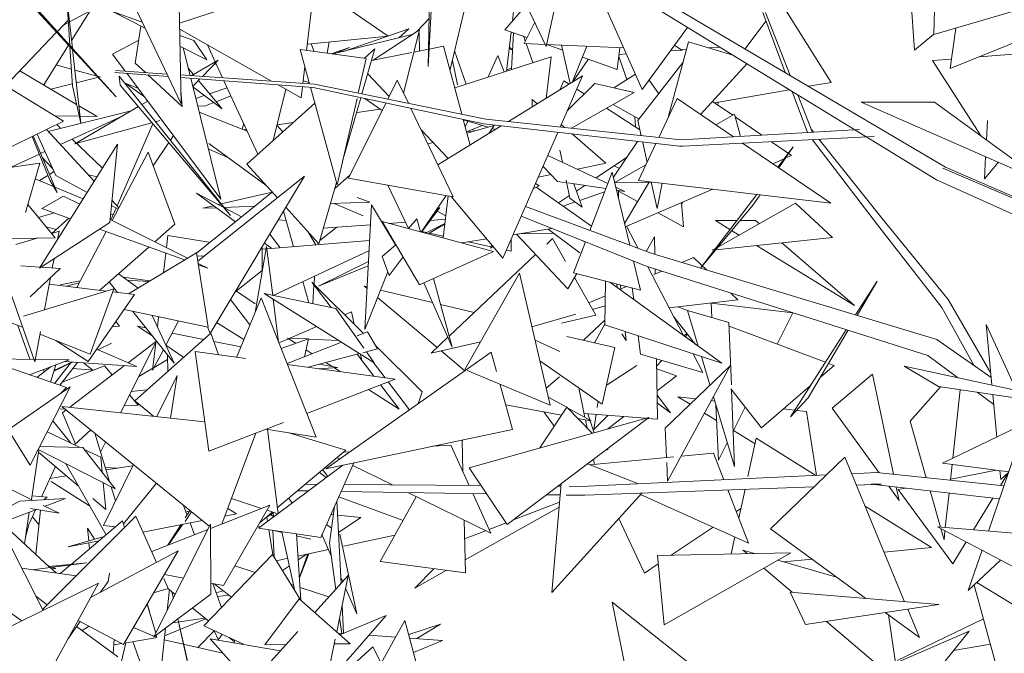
# Model space of a CAD drawing. Header units: metres. Extents: x -14.5 to 19.7, y -19.1 to 4.
# Tile 154 of 218: x 17.108 to 17.358, y 3.178 to 3.34. Entities that reach past the tile are written whole.
import ezdxf

# ---------------------------------------------------------------- set-up
doc = ezdxf.new("R2010")
doc.units = ezdxf.units.M
doc.layers.add('G-IMPT', color=7, linetype='Continuous', lineweight=5)
doc.layers.add('L-PLNT', color=7, linetype='Continuous', lineweight=5, true_color=0x005900)

# ---------------------------------------------------------------- blocks, each defined once
blk = doc.blocks.new('ÁRVORES ORNAMENTAIS - Pequeno e Médio Porte - Ipê-roxo-2976198-A')
at = {"layer": 'G-IMPT', "color": 253, "true_color": 0xaaaaaa}
for p, q in [((6.73911, 3.37344), (6.73682, 3.32786)), ((6.8655, 3.33596), (6.8665, 3.36432)), ((6.65327, 3.36166), (6.67387, 3.31837)), ((6.77175, 3.35543), (6.76685, 3.33292)), ((6.75746, 3.35278), (6.76685, 3.33292)), ((6.79127, 3.32199), (6.77799, 3.35199)), ((6.6735, 3.33888), (6.70797, 3.35021)), ((6.70688, 3.34917), (6.72658, 3.33558)), ((6.73719, 3.3508), (6.73682, 3.32786)), ((6.74241, 3.32705), (6.74708, 3.34685)), ((6.63539, 3.34451), (6.65733, 3.32015)), ((6.64622, 3.33248), (6.64476, 3.34552)), ((6.64555, 3.33322), (6.64476, 3.34552)), ((6.86852, 3.30221), (6.79595, 3.34503)), ((6.82651, 3.34429), (6.83937, 3.32381)), ((6.85964, 3.34629), (6.86065, 3.33198)), ((6.8655, 3.33596), (6.89731, 3.34526)), ((6.65733, 3.32015), (6.63527, 3.34407)), ((6.64547, 3.33921), (6.6507, 3.34203)), ((6.6507, 3.34203), (6.646, 3.33449)), ((6.65642, 3.34184), (6.66473, 3.33759)), ((6.65642, 3.34184), (6.66398, 3.33916)), ((6.67342, 3.34354), (6.67387, 3.31837)), ((6.70584, 3.33192), (6.70725, 3.344)), ((6.75635, 3.33718), (6.76183, 3.34354)), ((6.75825, 3.33938), (6.75864, 3.34276)), ((6.86624, 3.29896), (6.79507, 3.34256)), ((6.82765, 3.32633), (6.82196, 3.34163)), ((6.829, 3.32553), (6.82272, 3.34161)), ((6.64514, 3.33963), (6.64238, 3.33675)), ((6.73702, 3.34009), (6.73401, 3.3368)), ((6.76392, 3.33912), (6.76121, 3.3337)), ((6.8228, 3.33938), (6.81747, 3.33234)), ((6.86967, 3.32732), (6.89966, 3.33942)), ((6.64395, 3.33839), (6.64518, 3.33905)), ((6.6622, 3.32868), (6.66363, 3.33815)), ((6.69694, 3.32409), (6.67353, 3.33735)), ((6.71526, 3.33169), (6.73188, 3.33746)), ((6.73456, 3.33716), (6.72277, 3.32949)), ((6.72932, 3.33512), (6.73188, 3.33746)), ((6.73456, 3.33716), (6.73053, 3.32102)), ((6.75635, 3.33718), (6.76195, 3.33519)), ((6.75675, 3.32668), (6.75792, 3.33662)), ((6.80284, 3.3378), (6.79127, 3.32199)), ((6.87117, 3.33762), (6.86967, 3.32732)), ((6.6422, 3.33656), (6.62915, 3.32294)), ((6.66309, 3.33455), (6.65645, 3.33099)), ((6.67356, 3.33577), (6.67713, 3.3345)), ((6.68042, 3.32957), (6.67713, 3.3345)), ((6.72658, 3.33558), (6.70603, 3.33353)), ((6.71158, 3.33409), (6.71108, 3.33123)), ((6.7327, 3.33595), (6.71256, 3.33103)), ((6.73459, 3.33179), (6.73453, 3.3364)), ((6.75798, 3.32708), (6.75854, 3.3364)), ((6.76152, 3.33433), (6.76112, 3.33548)), ((6.80308, 3.33414), (6.79789, 3.31489)), ((6.8144, 3.33072), (6.80308, 3.33414)), ((6.86551, 3.33606), (6.86065, 3.33198)), ((6.61372, 3.33231), (6.64394, 3.31394)), ((6.64523, 3.33327), (6.63891, 3.32314)), ((6.64622, 3.32291), (6.64557, 3.33289)), ((6.64836, 3.31342), (6.64626, 3.33215)), ((6.67361, 3.33305), (6.68042, 3.32957)), ((6.67444, 3.33263), (6.6762, 3.32552)), ((6.68059, 3.33335), (6.68257, 3.32905)), ((6.72105, 3.32991), (6.70417, 3.33214)), ((6.70656, 3.32343), (6.70417, 3.33214)), ((6.70698, 3.33363), (6.70781, 3.33166)), ((6.71206, 3.3311), (6.71674, 3.33264)), ((6.71309, 3.33116), (6.71674, 3.33264)), ((6.71994, 3.32091), (6.72322, 3.33231)), ((6.72322, 3.33231), (6.72062, 3.32997)), ((6.73689, 3.33225), (6.73315, 3.33151)), ((6.74071, 3.33299), (6.73705, 3.33227)), ((6.74071, 3.33299), (6.74536, 3.3157)), ((6.74353, 3.33181), (6.74643, 3.32336)), ((6.75743, 3.33246), (6.75828, 3.33198)), ((6.75747, 3.33278), (6.75828, 3.33202)), ((6.76121, 3.3337), (6.76659, 3.33346)), ((6.76346, 3.32884), (6.76176, 3.33368)), ((6.76695, 3.33341), (6.77105, 3.33196)), ((6.76696, 3.33344), (6.78659, 3.33256)), ((6.77292, 3.32348), (6.77076, 3.33327)), ((6.77344, 3.3238), (6.7772, 3.33298)), ((6.7849, 3.32705), (6.78557, 3.33261)), ((6.79973, 3.33197), (6.79851, 3.33188)), ((6.79861, 3.33202), (6.80142, 3.33189)), ((6.79955, 3.3333), (6.80142, 3.33189)), ((6.80255, 3.33217), (6.80118, 3.33208)), ((6.81103, 3.33278), (6.80823, 3.33258)), ((6.87707, 3.33031), (6.90366, 3.33244)), ((6.65969, 3.32665), (6.65645, 3.33099)), ((6.68331, 3.32948), (6.67649, 3.3255)), ((6.68331, 3.32948), (6.6793, 3.3253)), ((6.72105, 3.32991), (6.71901, 3.32107)), ((6.7326, 3.33141), (6.72239, 3.32941)), ((6.74296, 3.32938), (6.74425, 3.32315)), ((6.76809, 3.33033), (6.74355, 3.32243)), ((6.75208, 3.32518), (6.75457, 3.33061)), ((6.75613, 3.32648), (6.75457, 3.33061)), ((6.76809, 3.33033), (6.76682, 3.31973)), ((6.77358, 3.32388), (6.77757, 3.32965)), ((6.77605, 3.33018), (6.7849, 3.32705)), ((6.78531, 3.33043), (6.78737, 3.32451)), ((6.78725, 3.33107), (6.78537, 3.33094)), ((6.86518, 3.32936), (6.86986, 3.32973)), ((6.86518, 3.32936), (6.8776, 3.31011)), ((6.6328, 3.32675), (6.64729, 3.31818)), ((6.64209, 3.32823), (6.64594, 3.32717)), ((6.64685, 3.32693), (6.65251, 3.32537)), ((6.67028, 3.32592), (6.65719, 3.32682)), ((6.6622, 3.32868), (6.66479, 3.3263)), ((6.67572, 3.32746), (6.67706, 3.32583)), ((6.6828, 3.32854), (6.68198, 3.32809)), ((6.68268, 3.32882), (6.68446, 3.32495)), ((6.70486, 3.32355), (6.70536, 3.32781)), ((6.758, 3.32739), (6.75679, 3.32696)), ((6.80169, 3.32897), (6.7902, 3.31408)), ((6.818, 3.32858), (6.80612, 3.31563)), ((6.65325, 3.32517), (6.64721, 3.32369)), ((6.65266, 3.32533), (6.65325, 3.32517)), ((6.67058, 3.3253), (6.65704, 3.32633)), ((6.65812, 3.32538), (6.68647, 3.28994)), ((6.65812, 3.32538), (6.65839, 3.32307)), ((6.684, 3.29406), (6.66007, 3.32614)), ((6.66545, 3.32569), (6.67419, 3.31766)), ((6.70784, 3.32334), (6.67374, 3.32568)), ((6.70748, 3.32249), (6.67375, 3.32506)), ((6.67636, 3.32486), (6.684, 3.29406)), ((6.6787, 3.32468), (6.67688, 3.32279)), ((6.67833, 3.32429), (6.68431, 3.31704)), ((6.6848, 3.32422), (6.69342, 3.30549)), ((6.70647, 3.32374), (6.70493, 3.32418)), ((6.7214, 3.32599), (6.72687, 3.32024)), ((6.72652, 3.31954), (6.72893, 3.32435)), ((6.73175, 3.31847), (6.72893, 3.32435)), ((6.75724, 3.31383), (6.7761, 3.32543)), ((6.77134, 3.32423), (6.77031, 3.32187)), ((6.77041, 3.31243), (6.7761, 3.32543)), ((6.77271, 3.32335), (6.77134, 3.32423)), ((6.78954, 3.32591), (6.78408, 3.32238)), ((6.79304, 3.3244), (6.79548, 3.32092)), ((6.64619, 3.32343), (6.64069, 3.32208)), ((6.64836, 3.31342), (6.64622, 3.32291)), ((6.68647, 3.28994), (6.65839, 3.32307)), ((6.66456, 3.32011), (6.65986, 3.32354)), ((6.66291, 3.32233), (6.65986, 3.32354)), ((6.67381, 3.32177), (6.67419, 3.31766)), ((6.67692, 3.32263), (6.68431, 3.31704)), ((6.68113, 3.32089), (6.68564, 3.32238)), ((6.70052, 3.32207), (6.69734, 3.30901)), ((6.70443, 3.31985), (6.69857, 3.32317)), ((6.70443, 3.31985), (6.70476, 3.3227)), ((6.71361, 3.29771), (6.7068, 3.32254)), ((6.75096, 3.31323), (6.70748, 3.32249)), ((6.75149, 3.31445), (6.70784, 3.32334)), ((6.77924, 3.32348), (6.77221, 3.31654)), ((6.77649, 3.32091), (6.77464, 3.3221)), ((6.78927, 3.32119), (6.77924, 3.32348)), ((6.82874, 3.32194), (6.80976, 3.31858)), ((6.83937, 3.32381), (6.83363, 3.3228)), ((6.67763, 3.31973), (6.6798, 3.32045)), ((6.68279, 3.31888), (6.68655, 3.32041)), ((6.7187, 3.31972), (6.71361, 3.29771)), ((6.71501, 3.30376), (6.71965, 3.3199)), ((6.72065, 3.31969), (6.72506, 3.3166)), ((6.76331, 3.31945), (6.76458, 3.31835)), ((6.76331, 3.31945), (6.76331, 3.31757)), ((6.78927, 3.32119), (6.77325, 3.31213)), ((6.79548, 3.30976), (6.80015, 3.3197)), ((6.80015, 3.3197), (6.81451, 3.30992)), ((6.83334, 3.31101), (6.82944, 3.32151)), ((6.83464, 3.31108), (6.83093, 3.3206)), ((6.6612, 3.31656), (6.64008, 3.31133)), ((6.66301, 3.31762), (6.64684, 3.30817)), ((6.64787, 3.31784), (6.65251, 3.31509)), ((6.66539, 3.31901), (6.66391, 3.31814)), ((6.67813, 3.31772), (6.68013, 3.3178)), ((6.68013, 3.3178), (6.68219, 3.31864)), ((6.7079, 3.31852), (6.69063, 3.30298)), ((6.71647, 3.2994), (6.72603, 3.31854)), ((6.7187, 3.31609), (6.72452, 3.31697)), ((6.74317, 3.29467), (6.73236, 3.31719)), ((6.79071, 3.31174), (6.78223, 3.31721)), ((6.78389, 3.31815), (6.79048, 3.31444)), ((6.80919, 3.31897), (6.81433, 3.31545)), ((6.81067, 3.31874), (6.81045, 3.31811)), ((6.86567, 3.31877), (6.847, 3.31872)), ((6.847, 3.31872), (6.89417, 3.29806)), ((6.86567, 3.31877), (6.89417, 3.29806)), ((6.64169, 3.31531), (6.64796, 3.31518)), ((6.64316, 3.30798), (6.65907, 3.31532)), ((6.64816, 3.31518), (6.65251, 3.31509)), ((6.66741, 3.31377), (6.66849, 3.31406)), ((6.69072, 3.31137), (6.67852, 3.31618)), ((6.74572, 3.31435), (6.74748, 3.30783)), ((6.7521, 3.31238), (6.74574, 3.31427)), ((6.80124, 3.30915), (6.75149, 3.31445)), ((6.78957, 3.31248), (6.78945, 3.31501)), ((6.7902, 3.31408), (6.79104, 3.31023)), ((6.81476, 3.3157), (6.81001, 3.31298)), ((6.81631, 3.31002), (6.81476, 3.3157)), ((6.81494, 3.31503), (6.82178, 3.31034)), ((6.8792, 3.31409), (6.87894, 3.30913)), ((6.64394, 3.31394), (6.62237, 3.30339)), ((6.65178, 3.29863), (6.63962, 3.31183)), ((6.64222, 3.31311), (6.64312, 3.31225)), ((6.64684, 3.30817), (6.66648, 3.31352)), ((6.66672, 3.31323), (6.65758, 3.29233)), ((6.68943, 3.31187), (6.68983, 3.31329)), ((6.68986, 3.31171), (6.69052, 3.31181)), ((6.69982, 3.31125), (6.69828, 3.3129)), ((6.69831, 3.31299), (6.70246, 3.31362)), ((6.735, 3.31169), (6.74192, 3.30441)), ((6.73927, 3.30279), (6.75542, 3.31272)), ((6.74624, 3.31244), (6.74692, 3.31392)), ((6.75057, 3.31283), (6.74658, 3.31118)), ((6.74666, 3.31088), (6.75362, 3.3128)), ((6.74798, 3.31176), (6.74863, 3.31142)), ((6.80076, 3.30753), (6.75096, 3.31323)), ((6.75222, 3.31075), (6.75362, 3.3128)), ((6.75397, 3.31182), (6.75313, 3.31207)), ((6.77068, 3.31304), (6.77152, 3.31231)), ((6.80124, 3.30915), (6.84664, 3.31177)), ((6.8349, 3.3111), (6.83428, 3.31188)), ((6.83428, 3.31188), (6.83463, 3.31108)), ((6.63597, 3.31005), (6.64046, 3.29888)), ((6.63621, 3.31016), (6.64237, 3.29573)), ((6.63721, 3.31065), (6.64198, 3.30008)), ((6.64613, 3.30935), (6.65385, 3.30193)), ((6.67192, 3.31026), (6.67115, 3.30909)), ((6.74794, 3.31123), (6.74707, 3.31138)), ((6.75582, 3.27905), (6.76982, 3.31107)), ((6.77343, 3.31066), (6.78201, 3.3032)), ((6.80165, 3.30755), (6.85031, 3.30999)), ((6.85117, 3.28749), (6.83464, 3.30921)), ((6.85235, 3.28911), (6.83633, 3.30929)), ((6.65773, 3.3081), (6.63788, 3.27651)), ((6.65574, 3.28812), (6.65773, 3.3081)), ((6.67075, 3.30849), (6.6668, 3.30251)), ((6.69545, 3.29765), (6.68091, 3.30823)), ((6.68583, 3.30465), (6.68091, 3.30677)), ((6.7367, 3.30814), (6.73803, 3.30851)), ((6.77034, 3.30651), (6.77097, 3.30348)), ((6.78396, 3.29963), (6.79009, 3.30875)), ((6.79034, 3.29881), (6.79476, 3.30822)), ((6.79143, 3.30846), (6.79252, 3.30344)), ((6.80076, 3.30753), (6.80165, 3.30755)), ((6.81686, 3.30831), (6.83932, 3.29302)), ((6.8242, 3.30868), (6.82932, 3.30517)), ((6.82579, 3.30224), (6.82972, 3.30737)), ((6.82605, 3.30206), (6.82972, 3.30737)), ((6.63063, 3.3022), (6.6378, 3.30551)), ((6.63813, 3.30566), (6.63923, 3.30617)), ((6.64122, 3.30176), (6.63854, 3.30471)), ((6.6655, 3.30602), (6.65632, 3.28864)), ((6.6655, 3.30602), (6.67231, 3.28767)), ((6.78253, 3.29808), (6.76726, 3.30521)), ((6.78733, 3.30465), (6.77955, 3.29947)), ((6.8274, 3.30434), (6.82451, 3.3031)), ((6.82932, 3.30517), (6.82772, 3.30448)), ((6.87872, 3.30483), (6.87842, 3.29921)), ((6.63795, 3.30322), (6.61739, 3.30035)), ((6.63795, 3.30322), (6.63424, 3.29066)), ((6.6984, 3.29439), (6.69063, 3.30298)), ((6.76976, 3.29858), (6.76603, 3.30239)), ((6.78201, 3.3032), (6.77478, 3.3017)), ((6.78549, 3.3019), (6.78412, 3.30251)), ((6.79222, 3.30281), (6.78429, 3.29827)), ((6.94461, 3.269), (6.86784, 3.30197)), ((6.94389, 3.26932), (6.86784, 3.30197)), ((6.94461, 3.269), (6.86852, 3.30221)), ((6.88191, 3.30343), (6.87842, 3.29921)), ((6.63677, 3.29924), (6.64142, 3.2973)), ((6.63786, 3.29879), (6.63996, 3.30012)), ((6.64038, 3.30038), (6.64151, 3.3011)), ((6.64997, 3.29576), (6.64198, 3.30008)), ((6.65027, 3.30027), (6.65251, 3.29979)), ((6.67813, 3.27825), (6.70534, 3.29992)), ((6.70534, 3.29992), (6.68128, 3.2599)), ((6.71297, 3.29667), (6.7169, 3.30027)), ((6.71647, 3.2994), (6.74317, 3.29467)), ((6.76807, 3.30031), (6.76482, 3.29964)), ((6.77795, 3.28608), (6.78364, 3.30098)), ((6.7881, 3.28233), (6.78364, 3.30098)), ((6.64237, 3.29573), (6.64046, 3.29888)), ((6.64176, 3.29716), (6.64896, 3.29415)), ((6.70895, 3.28273), (6.71344, 3.29832)), ((6.73175, 3.28659), (6.72654, 3.29762)), ((6.76502, 3.29745), (6.76357, 3.29677)), ((6.76502, 3.29745), (6.76414, 3.29809)), ((6.76432, 3.29712), (6.77837, 3.28718)), ((6.76976, 3.29858), (6.77207, 3.29824)), ((6.77193, 3.2989), (6.77289, 3.29434)), ((6.77232, 3.2982), (6.78203, 3.29676)), ((6.77392, 3.29797), (6.77596, 3.29206)), ((6.77666, 3.29756), (6.77465, 3.29622)), ((6.79371, 3.29841), (6.78431, 3.29819)), ((6.78689, 3.29604), (6.78456, 3.29713)), ((6.79306, 3.29839), (6.78677, 3.28788)), ((6.80928, 3.29657), (6.78698, 3.287)), ((6.79034, 3.29881), (6.83932, 3.29302)), ((6.79361, 3.29841), (6.79507, 3.2917)), ((6.79635, 3.2981), (6.79507, 3.2917)), ((6.94173, 3.26487), (6.86624, 3.29896)), ((6.6384, 3.2917), (6.64391, 3.29484)), ((6.64809, 3.29276), (6.64391, 3.29484)), ((6.69709, 3.29584), (6.67781, 3.28029)), ((6.67784, 3.29557), (6.68478, 3.29193)), ((6.67784, 3.29557), (6.68774, 3.2883)), ((6.69709, 3.29584), (6.68336, 3.29267)), ((6.72193, 3.29333), (6.7187, 3.2945)), ((6.73503, 3.2857), (6.7414, 3.29498)), ((6.74057, 3.28421), (6.74186, 3.2949)), ((6.75582, 3.27905), (6.74266, 3.29476)), ((6.77276, 3.29496), (6.76998, 3.29312)), ((6.77289, 3.29434), (6.77596, 3.29206)), ((6.77538, 3.29375), (6.78171, 3.29592)), ((6.78475, 3.29636), (6.78689, 3.29604)), ((6.78523, 3.29432), (6.78526, 3.29622)), ((6.78526, 3.29614), (6.79011, 3.29347)), ((6.80611, 3.2765), (6.82044, 3.29525)), ((6.81947, 3.2925), (6.82129, 3.29515)), ((6.63484, 3.29271), (6.64184, 3.28426)), ((6.6384, 3.2917), (6.64576, 3.28905)), ((6.65733, 3.29178), (6.65602, 3.28879)), ((6.65784, 3.29151), (6.65617, 3.29241)), ((6.65802, 3.29185), (6.6563, 3.29372)), ((6.68216, 3.2924), (6.67944, 3.29177)), ((6.68285, 3.29189), (6.67944, 3.29177)), ((6.69264, 3.29225), (6.68472, 3.29196)), ((6.68495, 3.29184), (6.6893, 3.28956)), ((6.70895, 3.28273), (6.70057, 3.29199)), ((6.72193, 3.29333), (6.7119, 3.29296)), ((6.72025, 3.2898), (6.71283, 3.293)), ((6.72234, 3.29266), (6.72063, 3.26085)), ((6.72234, 3.29266), (6.7285, 3.2824)), ((6.73976, 3.29191), (6.73512, 3.28568)), ((6.73976, 3.29191), (6.73864, 3.29095)), ((6.79386, 3.28019), (6.76155, 3.29216)), ((6.77114, 3.29229), (6.77423, 3.29335)), ((6.80177, 3.28704), (6.80129, 3.29314)), ((6.80155, 3.29325), (6.80133, 3.29261)), ((6.81947, 3.2925), (6.80616, 3.27649)), ((6.81067, 3.28192), (6.83033, 3.29302)), ((6.83033, 3.29302), (6.83975, 3.2843)), ((6.63756, 3.28942), (6.64155, 3.29056)), ((6.64527, 3.28922), (6.64097, 3.28531)), ((6.65595, 3.29025), (6.65663, 3.29018)), ((6.70248, 3.28196), (6.7, 3.29104)), ((6.73175, 3.28659), (6.7339, 3.28906)), ((6.7339, 3.28906), (6.73481, 3.28576)), ((6.73907, 3.29098), (6.74125, 3.28984)), ((6.79252, 3.27691), (6.76049, 3.28972)), ((6.79534, 3.29059), (6.80177, 3.28704)), ((6.86916, 3.26853), (6.85235, 3.28911)), ((6.65574, 3.28812), (6.63788, 3.27651)), ((6.64211, 3.28635), (6.63952, 3.28706)), ((6.67551, 3.27905), (6.65582, 3.28889)), ((6.66722, 3.2832), (6.67231, 3.28767)), ((6.69865, 3.28879), (6.70066, 3.28862)), ((6.70919, 3.28354), (6.71355, 3.28693)), ((6.71009, 3.28668), (6.72207, 3.28755)), ((6.75344, 3.28073), (6.7251, 3.28838)), ((6.7346, 3.27225), (6.7251, 3.28838)), ((6.72688, 3.2879), (6.73099, 3.2882)), ((6.74101, 3.28784), (6.73612, 3.28541)), ((6.7368, 3.28522), (6.74099, 3.28771)), ((6.73735, 3.28866), (6.74114, 3.28894)), ((6.75843, 3.28501), (6.76832, 3.28659)), ((6.79025, 3.28153), (6.78733, 3.28715)), ((6.81538, 3.28863), (6.80992, 3.28859)), ((6.80992, 3.28859), (6.81362, 3.28633)), ((6.82015, 3.28866), (6.81625, 3.28863)), ((6.82015, 3.28866), (6.82113, 3.28782)), ((6.8676, 3.26645), (6.85117, 3.28749)), ((6.64184, 3.28426), (6.59363, 3.28327)), ((6.63725, 3.28417), (6.63183, 3.28251)), ((6.64285, 3.28588), (6.64098, 3.28531)), ((6.64246, 3.2838), (6.64285, 3.28588)), ((6.65482, 3.28579), (6.64733, 3.2716)), ((6.6531, 3.2864), (6.67477, 3.2786)), ((6.67049, 3.28484), (6.67014, 3.28174)), ((6.68091, 3.28312), (6.67049, 3.28484)), ((6.69645, 3.28514), (6.69915, 3.28168)), ((6.70818, 3.28243), (6.70619, 3.28579)), ((6.7364, 3.28555), (6.73523, 3.28581)), ((6.74062, 3.28463), (6.7371, 3.2854)), ((6.74533, 3.28292), (6.75172, 3.28394)), ((6.75926, 3.28514), (6.77238, 3.27123)), ((6.76002, 3.28527), (6.76874, 3.28541)), ((6.76845, 3.28402), (6.76697, 3.28262)), ((6.76736, 3.28644), (6.77538, 3.28042)), ((6.77177, 3.27816), (6.76845, 3.28402)), ((6.79232, 3.28077), (6.79442, 3.28447)), ((6.79449, 3.28), (6.79442, 3.28447)), ((6.81003, 3.28114), (6.83975, 3.2843)), ((6.8141, 3.28604), (6.81597, 3.28491)), ((6.6532, 3.27088), (6.6657, 3.28187)), ((6.69272, 3.2652), (6.69562, 3.28204)), ((6.69457, 3.27589), (6.69456, 3.28199)), ((6.6951, 3.28289), (6.69699, 3.2815)), ((6.69562, 3.28204), (6.69721, 3.26957)), ((6.6957, 3.28139), (6.72185, 3.28356)), ((6.72859, 3.28247), (6.72507, 3.2795)), ((6.75279, 3.28195), (6.74708, 3.2832)), ((6.753, 3.28242), (6.75263, 3.28159)), ((6.75332, 3.28204), (6.75263, 3.28159)), ((6.75795, 3.28391), (6.75791, 3.28082)), ((6.77383, 3.27531), (6.77684, 3.28318)), ((6.77594, 3.28354), (6.77681, 3.28309)), ((6.80913, 3.28105), (6.80993, 3.28149)), ((6.82035, 3.28224), (6.84535, 3.26702)), ((6.82683, 3.28292), (6.84535, 3.26702)), ((6.67779, 3.28042), (6.66047, 3.27)), ((6.66998, 3.28033), (6.66943, 3.27539)), ((6.67779, 3.28042), (6.68075, 3.2615)), ((6.67978, 3.27957), (6.67791, 3.27962)), ((6.69456, 3.2813), (6.69551, 3.28138)), ((6.69734, 3.26954), (6.72171, 3.28092)), ((6.72507, 3.2795), (6.72688, 3.2746)), ((6.73042, 3.27935), (6.72688, 3.2746)), ((6.75344, 3.28073), (6.7346, 3.27225)), ((6.76415, 3.27996), (6.74216, 3.25921)), ((6.75791, 3.28082), (6.75671, 3.28108)), ((6.86631, 3.25835), (6.79386, 3.28019)), ((6.80435, 3.27922), (6.80137, 3.27793)), ((6.80772, 3.27602), (6.80435, 3.27922)), ((6.63803, 3.27676), (6.63305, 3.27709)), ((6.63543, 3.26917), (6.64306, 3.27642)), ((6.64306, 3.27642), (6.63824, 3.27674)), ((6.6411, 3.27655), (6.64154, 3.27889)), ((6.68067, 3.27648), (6.67821, 3.2777)), ((6.67827, 3.27734), (6.68067, 3.27648)), ((6.72156, 3.27819), (6.70891, 3.27191)), ((6.7215, 3.27707), (6.70891, 3.27191)), ((6.79082, 3.27093), (6.78906, 3.27829)), ((6.86397, 3.25425), (6.79252, 3.27691)), ((6.80183, 3.25931), (6.79269, 3.27686)), ((6.63912, 3.26593), (6.64065, 3.27414)), ((6.66287, 3.27145), (6.65793, 3.27504)), ((6.6591, 3.27418), (6.66593, 3.27329)), ((6.69457, 3.27589), (6.68758, 3.27039)), ((6.70785, 3.27445), (6.70773, 3.27236)), ((6.72654, 3.27553), (6.72063, 3.26085)), ((6.74612, 3.25072), (6.76004, 3.27521)), ((6.76004, 3.27521), (6.76786, 3.24162)), ((6.77238, 3.27123), (6.77463, 3.27511)), ((6.77383, 3.27531), (6.79082, 3.27093)), ((6.77948, 3.26454), (6.77406, 3.27412)), ((6.79628, 3.27572), (6.79428, 3.27485)), ((6.79458, 3.27498), (6.79456, 3.27627)), ((6.63663, 3.25262), (6.62923, 3.27373)), ((6.65485, 3.27068), (6.64034, 3.27245)), ((6.64312, 3.27222), (6.6482, 3.27325)), ((6.64793, 3.27274), (6.64472, 3.27192)), ((6.65561, 3.273), (6.65774, 3.27033)), ((6.66009, 3.27346), (6.66561, 3.27309)), ((6.70637, 3.26768), (6.7049, 3.27307)), ((6.7203, 3.25988), (6.70718, 3.27291)), ((6.71208, 3.26651), (6.70718, 3.27291)), ((6.70772, 3.2722), (6.70745, 3.26746)), ((6.72122, 3.27176), (6.72053, 3.27192)), ((6.7212, 3.27136), (6.72053, 3.27192)), ((6.73568, 3.27274), (6.74294, 3.25637)), ((6.73811, 3.27384), (6.74294, 3.25637)), ((6.78195, 3.27322), (6.78179, 3.26209)), ((6.78306, 3.27293), (6.81154, 3.25227)), ((6.78487, 3.27247), (6.78488, 3.27161)), ((6.78586, 3.2709), (6.78572, 3.27225)), ((6.78732, 3.27183), (6.78583, 3.27119)), ((6.78913, 3.26853), (6.78877, 3.27146)), ((6.84563, 3.26458), (6.85113, 3.27319)), ((6.84598, 3.26448), (6.85113, 3.27319)), ((6.63374, 3.2643), (6.65677, 3.27126)), ((6.66206, 3.2698), (6.6502, 3.25277)), ((6.65077, 3.25458), (6.65677, 3.27126)), ((6.66206, 3.2698), (6.65649, 3.27048)), ((6.68796, 3.27068), (6.69272, 3.26739)), ((6.68799, 3.25379), (6.69429, 3.26897)), ((6.69429, 3.26897), (6.70824, 3.23345)), ((6.71331, 3.26626), (6.69505, 3.27001)), ((6.69505, 3.27001), (6.72306, 3.25239)), ((6.73908, 3.25631), (6.72393, 3.26906)), ((6.7379, 3.26773), (6.72468, 3.27092)), ((6.7819, 3.26948), (6.77771, 3.26767)), ((6.81566, 3.26845), (6.81389, 3.27013)), ((6.68646, 3.26852), (6.69143, 3.2621)), ((6.69734, 3.26857), (6.69873, 3.25765)), ((6.74848, 3.26518), (6.73994, 3.26724)), ((6.78186, 3.26688), (6.77867, 3.26598)), ((6.81566, 3.26845), (6.79814, 3.26639)), ((6.80283, 3.26573), (6.80038, 3.26665)), ((6.82962, 3.26508), (6.80883, 3.26758)), ((6.80883, 3.26758), (6.809, 3.26394)), ((6.8676, 3.26645), (6.87573, 3.25177)), ((6.86916, 3.26853), (6.88005, 3.24976)), ((6.68075, 3.2615), (6.65937, 3.26594)), ((6.66161, 3.26548), (6.6721, 3.25232)), ((6.66653, 3.26445), (6.6721, 3.25232)), ((6.66817, 3.26411), (6.66788, 3.26152)), ((6.71331, 3.26626), (6.72043, 3.25612)), ((6.71728, 3.26537), (6.71552, 3.26462)), ((6.71795, 3.26221), (6.71728, 3.26537)), ((6.7744, 3.26476), (6.76321, 3.26158)), ((6.77948, 3.26454), (6.77076, 3.26253)), ((6.80489, 3.25709), (6.79932, 3.26413)), ((6.80283, 3.26568), (6.81338, 3.2627)), ((6.80283, 3.26568), (6.80556, 3.2566)), ((6.82962, 3.26508), (6.82562, 3.25715)), ((6.63354, 3.26143), (6.62952, 3.26303)), ((6.6323, 3.26192), (6.63539, 3.25329)), ((6.65631, 3.26154), (6.65822, 3.26169)), ((6.65727, 3.26293), (6.65822, 3.26169)), ((6.66666, 3.25914), (6.6628, 3.26174)), ((6.66493, 3.26131), (6.6628, 3.26174)), ((6.67324, 3.26306), (6.67, 3.25689)), ((6.68063, 3.26152), (6.68128, 3.2599)), ((6.68294, 3.26266), (6.68987, 3.25833)), ((6.70842, 3.2616), (6.70157, 3.25867)), ((6.77634, 3.25813), (6.78181, 3.26328)), ((6.77912, 3.2575), (6.7818, 3.26221)), ((6.78179, 3.26209), (6.81154, 3.25227)), ((6.81338, 3.2627), (6.81399, 3.24683)), ((6.83793, 3.25252), (6.81342, 3.26174)), ((6.88661, 3.24537), (6.87889, 3.26219)), ((6.87889, 3.26219), (6.88032, 3.24683)), ((6.63663, 3.25262), (6.63808, 3.26036)), ((6.65077, 3.25458), (6.63795, 3.25967)), ((6.68149, 3.25991), (6.66215, 3.24273)), ((6.67971, 3.25833), (6.67162, 3.25996)), ((6.68149, 3.25991), (6.68338, 3.25442)), ((6.7187, 3.25925), (6.72138, 3.26031)), ((6.7239, 3.25593), (6.72138, 3.26031)), ((6.74182, 3.2589), (6.73756, 3.25487)), ((6.78432, 3.25633), (6.77209, 3.25908)), ((6.78717, 3.25804), (6.78612, 3.25979)), ((6.78717, 3.25804), (6.78693, 3.26039)), ((6.79082, 3.25463), (6.79025, 3.2593)), ((6.80184, 3.2593), (6.8027, 3.25986)), ((6.80223, 3.25902), (6.80286, 3.25966)), ((6.82905, 3.23863), (6.84323, 3.26083)), ((6.83356, 3.24348), (6.84373, 3.26067)), ((6.6502, 3.25277), (6.64203, 3.25806)), ((6.65617, 3.25736), (6.65266, 3.2557)), ((6.65617, 3.25736), (6.6527, 3.25569)), ((6.66764, 3.25788), (6.65845, 3.2397)), ((6.66043, 3.2524), (6.66764, 3.25788)), ((6.66742, 3.25745), (6.66665, 3.25051)), ((6.6746, 3.25379), (6.67, 3.25689)), ((6.68909, 3.25645), (6.68221, 3.25783)), ((6.70126, 3.25854), (6.6988, 3.25749)), ((6.69936, 3.25607), (6.7063, 3.25852)), ((6.70088, 3.25218), (6.71469, 3.25766)), ((6.70613, 3.25846), (6.70102, 3.2587)), ((6.70102, 3.2587), (6.70308, 3.25738)), ((6.70532, 3.25394), (6.7063, 3.25852)), ((6.71398, 3.2581), (6.70629, 3.25845)), ((6.73528, 3.245), (6.7234, 3.2568)), ((6.75013, 3.25777), (6.73756, 3.25487)), ((6.7703, 3.25525), (6.76401, 3.25814)), ((6.88015, 3.24868), (6.86631, 3.25835)), ((6.6447, 3.24608), (6.6201, 3.25459)), ((6.65234, 3.25584), (6.66259, 3.25149)), ((6.66939, 3.25572), (6.66665, 3.25051)), ((6.67054, 3.25018), (6.67043, 3.25442)), ((6.67744, 3.25524), (6.69036, 3.25346)), ((6.67744, 3.25524), (6.68097, 3.22987)), ((6.7057, 3.25571), (6.70727, 3.25471)), ((6.71933, 3.25473), (6.7062, 3.25128)), ((6.75286, 3.25507), (6.71072, 3.22544)), ((6.71871, 3.25457), (6.723, 3.24897)), ((6.7199, 3.25301), (6.71957, 3.25458)), ((6.7239, 3.25593), (6.72018, 3.25496)), ((6.72109, 3.25519), (6.72306, 3.25239)), ((6.74616, 3.25036), (6.7401, 3.25546)), ((6.75286, 3.25507), (6.75421, 3.25018)), ((6.78113, 3.24189), (6.78432, 3.25633)), ((6.80673, 3.2499), (6.79082, 3.25463)), ((6.80673, 3.2499), (6.80424, 3.25468)), ((6.80635, 3.25398), (6.8085, 3.24683)), ((6.87156, 3.24863), (6.86397, 3.25425)), ((6.6364, 3.25328), (6.62341, 3.25344)), ((6.63526, 3.24934), (6.64537, 3.25317)), ((6.64537, 3.25317), (6.63676, 3.25328)), ((6.6372, 3.24868), (6.64079, 3.25144)), ((6.6406, 3.2475), (6.64196, 3.25188)), ((6.64621, 3.25255), (6.64145, 3.25026)), ((6.64603, 3.25257), (6.64151, 3.25043)), ((6.64165, 3.24714), (6.64574, 3.25233)), ((6.64307, 3.24683), (6.64751, 3.25247)), ((6.65439, 3.25163), (6.64359, 3.24749)), ((6.66259, 3.25149), (6.6441, 3.25269)), ((6.64554, 3.24109), (6.65949, 3.25169)), ((6.649, 3.25237), (6.65139, 3.25056)), ((6.65439, 3.25163), (6.65637, 3.24932)), ((6.67046, 3.25324), (6.66702, 3.25123)), ((6.70095, 3.252), (6.72842, 3.24822)), ((6.70908, 3.25204), (6.71368, 3.25124)), ((6.71077, 3.25248), (6.71235, 3.25147)), ((6.72582, 3.24858), (6.72275, 3.25258)), ((6.78113, 3.24189), (6.76523, 3.25292)), ((6.78237, 3.24683), (6.78995, 3.25169)), ((6.79521, 3.23802), (6.79495, 3.2534)), ((6.79498, 3.25165), (6.7963, 3.253)), ((6.79717, 3.23572), (6.81372, 3.25159)), ((6.79772, 3.22227), (6.81372, 3.25159)), ((6.83665, 3.2487), (6.84013, 3.25169)), ((6.84013, 3.25169), (6.83873, 3.25222)), ((6.86673, 3.24634), (6.85799, 3.25157)), ((6.91415, 3.23941), (6.85799, 3.25157)), ((6.63891, 3.24999), (6.63892, 3.25073)), ((6.65158, 3.25055), (6.6463, 3.25094)), ((6.66671, 3.25104), (6.66312, 3.24894)), ((6.67288, 3.24914), (6.66775, 3.2387)), ((6.67123, 3.23832), (6.67288, 3.24914)), ((6.71368, 3.25124), (6.70895, 3.2509)), ((6.71281, 3.25118), (6.71443, 3.25015)), ((6.74672, 3.25047), (6.76786, 3.24162)), ((6.79499, 3.2509), (6.79999, 3.24907)), ((6.79509, 3.24528), (6.79999, 3.24907)), ((6.83969, 3.24082), (6.84991, 3.24949)), ((6.84991, 3.24949), (6.8553, 3.224)), ((6.72842, 3.24822), (6.70587, 3.2395)), ((6.72468, 3.24677), (6.72943, 3.24057)), ((6.73205, 3.24044), (6.72662, 3.24752)), ((6.75513, 3.24683), (6.75829, 3.23541)), ((6.76686, 3.24592), (6.77026, 3.24881)), ((6.8217, 3.23586), (6.83408, 3.2465)), ((6.86673, 3.24634), (6.91415, 3.23941)), ((6.62987, 3.23532), (6.64563, 3.24627)), ((6.64563, 3.24627), (6.63549, 3.22637)), ((6.64339, 3.24472), (6.6447, 3.24608)), ((6.66075, 3.24423), (6.66296, 3.24165)), ((6.66116, 3.24506), (6.66524, 3.24548)), ((6.72159, 3.24558), (6.72943, 3.24057)), ((6.73528, 3.245), (6.73424, 3.24197)), ((6.77517, 3.24603), (6.77672, 3.23846)), ((6.7951, 3.24416), (6.79849, 3.23967)), ((6.8217, 3.23586), (6.81384, 3.24579)), ((6.81403, 3.24554), (6.81478, 3.22598)), ((6.86723, 3.24627), (6.85947, 3.23753)), ((6.87221, 3.24554), (6.87034, 3.22808)), ((6.88079, 3.2418), (6.87661, 3.2449)), ((6.88056, 3.24432), (6.88157, 3.2335)), ((6.66296, 3.24165), (6.65935, 3.24146)), ((6.66215, 3.24273), (6.66684, 3.23879)), ((6.75654, 3.24172), (6.77072, 3.23903)), ((6.76738, 3.24368), (6.77207, 3.24106)), ((6.77985, 3.24099), (6.78011, 3.2426)), ((6.79514, 3.24216), (6.79849, 3.23967)), ((6.80498, 3.24321), (6.8004, 3.24374)), ((6.80353, 3.24183), (6.8004, 3.24374)), ((6.80975, 3.24267), (6.8089, 3.24276)), ((6.80943, 3.24374), (6.81478, 3.22598)), ((6.81006, 3.24167), (6.81072, 3.22763)), ((6.82905, 3.23863), (6.83356, 3.24348)), ((6.64429, 3.24068), (6.64312, 3.24062)), ((6.68091, 3.2109), (6.64353, 3.2413)), ((6.64353, 3.2413), (6.67992, 3.23739)), ((6.6437, 3.23969), (6.64464, 3.2404)), ((6.6437, 3.23969), (6.64697, 3.23172)), ((6.76523, 3.23073), (6.77211, 3.24113)), ((6.7662, 3.23989), (6.76888, 3.23624)), ((6.77858, 3.23447), (6.77211, 3.24113)), ((6.7723, 3.24093), (6.77826, 3.2376)), ((6.77656, 3.23949), (6.79213, 3.23826)), ((6.77742, 3.23942), (6.77902, 3.23459)), ((6.77896, 3.23539), (6.77958, 3.23925)), ((6.77896, 3.23539), (6.78253, 3.23902)), ((6.81024, 3.23773), (6.80718, 3.2396)), ((6.81753, 3.24112), (6.81443, 3.23499)), ((6.83014, 3.24034), (6.82729, 3.24066)), ((6.8331, 3.24), (6.83059, 3.24029)), ((6.8331, 3.24), (6.83567, 3.22373)), ((6.83969, 3.24082), (6.85161, 3.22438)), ((6.64121, 3.23761), (6.64583, 3.23195)), ((6.69992, 3.2372), (6.68097, 3.22987)), ((6.79299, 3.2385), (6.74723, 3.22568)), ((6.75689, 3.21126), (6.79299, 3.2385)), ((6.77492, 3.23823), (6.77826, 3.2376)), ((6.77684, 3.23787), (6.77726, 3.23582)), ((6.78251, 3.23557), (6.78657, 3.2387)), ((6.79262, 3.23822), (6.79521, 3.23802)), ((6.85947, 3.23753), (6.8636, 3.22314)), ((6.86778, 3.22684), (6.89071, 3.23791)), ((6.62987, 3.23532), (6.63549, 3.22637)), ((6.63979, 3.23481), (6.64823, 3.23082)), ((6.65092, 3.23529), (6.64675, 3.23152)), ((6.65192, 3.23448), (6.6557, 3.22214)), ((6.68428, 3.21135), (6.69288, 3.23447)), ((6.69544, 3.23546), (6.70824, 3.23345)), ((6.69857, 3.214), (6.69593, 3.23539)), ((6.70131, 3.23454), (6.71579, 3.23015)), ((6.71072, 3.22544), (6.75829, 3.23541)), ((6.79717, 3.23572), (6.79747, 3.22825)), ((6.82003, 3.23175), (6.81451, 3.23513)), ((6.88786, 3.23411), (6.87948, 3.20957)), ((6.65468, 3.23223), (6.65339, 3.22967)), ((6.7426, 3.23145), (6.73789, 3.23114)), ((6.7426, 3.23145), (6.74726, 3.22115)), ((6.74564, 3.22473), (6.74544, 3.23272)), ((6.81295, 3.23205), (6.81072, 3.22763)), ((6.82034, 3.23317), (6.81821, 3.22342)), ((6.82034, 3.23317), (6.83549, 3.22372)), ((6.63771, 3.23025), (6.63576, 3.21761)), ((6.63752, 3.23035), (6.65709, 3.22034)), ((6.6477, 3.22104), (6.63762, 3.22965)), ((6.63791, 3.23112), (6.64888, 3.23081)), ((6.65709, 3.22034), (6.64888, 3.23081)), ((6.64924, 3.23035), (6.65342, 3.22837)), ((6.69839, 3.21544), (6.71579, 3.23015)), ((6.71683, 3.22973), (6.71517, 3.22962)), ((6.78262, 3.2303), (6.78181, 3.23006)), ((6.80947, 3.22938), (6.80117, 3.2286)), ((6.80947, 3.22938), (6.8121, 3.22263)), ((6.65478, 3.20859), (6.64442, 3.22682)), ((6.6538, 3.22453), (6.65342, 3.22837)), ((6.66175, 3.22648), (6.65414, 3.211)), ((6.6936, 3.21028), (6.71507, 3.22635)), ((6.70943, 3.20795), (6.71791, 3.22694)), ((6.71424, 3.22792), (6.71356, 3.22826)), ((6.77732, 3.22668), (6.79038, 3.22162)), ((6.79932, 3.22843), (6.77799, 3.22642)), ((6.77889, 3.22786), (6.77917, 3.22653)), ((6.79753, 3.22699), (6.79772, 3.22227)), ((6.8429, 3.22841), (6.82397, 3.21011)), ((6.8429, 3.22841), (6.8581, 3.19156)), ((6.86778, 3.22684), (6.88463, 3.22465)), ((6.87018, 3.22653), (6.86975, 3.2225)), ((6.63838, 3.21831), (6.64188, 3.22602)), ((6.65769, 3.2256), (6.65459, 3.22576)), ((6.66161, 3.2262), (6.65478, 3.22515)), ((6.71086, 3.2232), (6.70912, 3.2245)), ((6.70993, 3.22519), (6.71122, 3.22347)), ((6.7277, 3.2213), (6.7176, 3.22627)), ((6.75689, 3.21126), (6.74723, 3.22568)), ((6.83819, 3.22385), (6.77569, 3.22094)), ((6.85096, 3.22445), (6.84466, 3.22415)), ((6.85096, 3.22445), (6.88341, 3.22108)), ((6.88141, 3.22507), (6.86986, 3.22278)), ((6.88237, 3.22495), (6.88258, 3.22271)), ((6.88252, 3.22117), (6.88451, 3.22446)), ((6.88459, 3.22454), (6.88258, 3.22271)), ((6.6447, 3.22361), (6.6405, 3.22297)), ((6.64081, 3.22214), (6.65058, 3.21598)), ((6.65475, 3.21503), (6.65406, 3.22189)), ((6.66759, 3.22173), (6.65921, 3.21139)), ((6.70852, 3.22145), (6.70553, 3.22147)), ((6.75027, 3.22113), (6.71543, 3.2214)), ((6.77063, 3.22163), (6.76826, 3.19389)), ((6.85225, 3.22149), (6.84585, 3.22125)), ((6.85225, 3.22149), (6.84959, 3.22149)), ((6.84959, 3.22149), (6.88228, 3.21778)), ((6.63061, 3.22017), (6.63625, 3.21737)), ((6.65609, 3.22085), (6.6572, 3.21723)), ((6.70627, 3.21977), (6.70356, 3.21981)), ((6.75167, 3.21904), (6.71464, 3.21963)), ((6.75276, 3.20898), (6.73164, 3.21936)), ((6.74818, 3.2191), (6.75276, 3.20898)), ((6.77039, 3.21875), (6.76689, 3.2188)), ((6.79119, 3.2192), (6.76826, 3.19389)), ((6.77058, 3.22097), (6.76977, 3.22098)), ((6.77569, 3.22094), (6.77265, 3.22096)), ((6.83508, 3.22085), (6.77667, 3.21866)), ((6.81839, 3.20648), (6.79088, 3.21886)), ((6.81311, 3.22002), (6.81839, 3.20648)), ((6.8175, 3.22019), (6.8159, 3.21287)), ((6.85408, 3.22098), (6.8567, 3.21737)), ((6.85598, 3.22077), (6.8567, 3.21737)), ((6.85835, 3.2205), (6.85645, 3.22012)), ((6.87041, 3.20119), (6.85645, 3.22012)), ((6.86456, 3.21979), (6.8672, 3.21057)), ((6.8694, 3.21924), (6.86846, 3.21047)), ((6.63285, 3.21716), (6.62598, 3.21367)), ((6.63285, 3.21716), (6.64446, 3.21786)), ((6.6359, 3.21854), (6.63976, 3.21817)), ((6.63976, 3.21817), (6.63892, 3.21753)), ((6.64446, 3.21786), (6.63927, 3.21587)), ((6.65475, 3.21503), (6.65145, 3.21784)), ((6.68669, 3.21783), (6.6944, 3.21532)), ((6.70218, 3.21671), (6.70128, 3.21788)), ((6.71358, 3.21724), (6.71463, 3.1962)), ((6.71403, 3.21825), (6.73042, 3.21227)), ((6.72457, 3.20178), (6.73378, 3.21831)), ((6.75826, 3.21229), (6.77023, 3.21692)), ((6.77474, 3.21868), (6.77194, 3.21872)), ((6.77667, 3.21866), (6.77474, 3.21868)), ((6.87567, 3.20988), (6.88057, 3.21797)), ((6.64042, 3.20039), (6.62385, 3.21564)), ((6.6371, 3.21504), (6.62819, 3.21164)), ((6.63525, 3.21434), (6.63401, 3.20629)), ((6.63525, 3.21141), (6.63686, 3.21495)), ((6.63551, 3.21531), (6.64287, 3.21409)), ((6.6369, 3.20363), (6.63808, 3.21488)), ((6.6388, 3.2161), (6.64287, 3.21409)), ((6.67452, 3.21609), (6.67539, 3.21375)), ((6.67656, 3.21443), (6.67489, 3.21203)), ((6.67611, 3.2148), (6.67493, 3.21293)), ((6.67598, 3.21458), (6.67512, 3.21448)), ((6.6814, 3.21022), (6.69652, 3.21616)), ((6.68469, 3.19567), (6.69652, 3.21616)), ((6.68796, 3.21395), (6.68504, 3.21338)), ((6.68576, 3.21534), (6.68796, 3.21395)), ((6.69392, 3.21166), (6.69718, 3.21442)), ((6.69542, 3.21293), (6.69759, 3.21429)), ((6.69578, 3.21487), (6.69854, 3.21398)), ((6.69724, 3.21407), (6.69753, 3.21323)), ((6.71294, 3.21581), (6.71164, 3.20648)), ((6.74622, 3.20222), (6.77012, 3.21564)), ((6.81526, 3.21452), (6.81644, 3.21531)), ((6.84807, 3.21587), (6.86495, 3.20535)), ((6.63517, 3.21149), (6.63427, 3.20802)), ((6.6377, 3.21126), (6.63605, 3.21318)), ((6.66234, 3.21338), (6.63863, 3.18961)), ((6.64586, 3.20105), (6.65899, 3.21214)), ((6.65947, 3.2105), (6.65899, 3.21214)), ((6.66234, 3.21338), (6.66764, 3.20156)), ((6.67925, 3.21224), (6.66417, 3.20929)), ((6.6814, 3.21131), (6.66699, 3.18265)), ((6.67437, 3.21129), (6.67069, 3.20601)), ((6.67617, 3.21164), (6.6773, 3.20861)), ((6.6814, 3.21131), (6.68145, 3.19351)), ((6.69591, 3.21202), (6.69574, 3.21313)), ((6.69671, 3.21374), (6.69742, 3.21314)), ((6.71217, 3.21032), (6.71091, 3.21125)), ((6.71202, 3.21374), (6.71264, 3.21368)), ((6.71376, 3.21358), (6.71963, 3.21301)), ((6.71398, 3.20917), (6.71963, 3.21301)), ((6.7463, 3.19892), (6.74596, 3.21232)), ((6.7523, 3.20999), (6.75662, 3.21166)), ((6.79186, 3.19881), (6.78534, 3.21275)), ((6.65006, 3.21033), (6.65183, 3.20748)), ((6.65006, 3.21033), (6.65039, 3.20706)), ((6.65717, 3.2106), (6.65414, 3.211)), ((6.6664, 3.20432), (6.68072, 3.20995)), ((6.67384, 3.21118), (6.67054, 3.20595)), ((6.69341, 3.21078), (6.69404, 3.21062)), ((6.70943, 3.20795), (6.6936, 3.21028)), ((6.69723, 3.20363), (6.69625, 3.20989)), ((6.69712, 3.20976), (6.69963, 3.20917)), ((6.69762, 3.20293), (6.69724, 3.20975)), ((6.69807, 3.20962), (6.69961, 3.20924)), ((6.70287, 3.19432), (6.69957, 3.2094)), ((6.70325, 3.20886), (6.70439, 3.19192)), ((6.71867, 3.18844), (6.71431, 3.20875)), ((6.74608, 3.20758), (6.75141, 3.20964)), ((6.7987, 3.20341), (6.80934, 3.21055)), ((6.84822, 3.1924), (6.82397, 3.21011)), ((6.89696, 3.19456), (6.8665, 3.21063)), ((6.8665, 3.21063), (6.90966, 3.2071)), ((6.86731, 3.21021), (6.86813, 3.20735)), ((6.86837, 3.20964), (6.86813, 3.20735)), ((6.62933, 3.20799), (6.63875, 3.18937)), ((6.6543, 3.20818), (6.6451, 3.20556)), ((6.65303, 3.20711), (6.6451, 3.20556)), ((6.65043, 3.2066), (6.65059, 3.20504)), ((6.70329, 3.20834), (6.70688, 3.20745)), ((6.70329, 3.2083), (6.70688, 3.20745)), ((6.71205, 3.20344), (6.70975, 3.20866)), ((6.71164, 3.20648), (6.71325, 3.19468)), ((6.71521, 3.20568), (6.72832, 3.20851)), ((6.81485, 3.20807), (6.8139, 3.20372)), ((6.87041, 3.20119), (6.87379, 3.20678)), ((6.65086, 3.19264), (6.67316, 3.2045)), ((6.65922, 3.18071), (6.67316, 3.2045)), ((6.70363, 3.20318), (6.71142, 3.20486)), ((6.70619, 3.20373), (6.704, 3.19782)), ((6.70639, 3.20377), (6.70401, 3.19767)), ((6.79518, 3.20333), (6.8291, 3.20404)), ((6.8291, 3.20404), (6.79689, 3.18564)), ((6.81798, 3.20381), (6.81693, 3.2047)), ((6.8199, 3.20385), (6.81693, 3.2047)), ((6.85289, 3.20418), (6.86495, 3.20535)), ((6.8778, 3.20467), (6.87429, 3.19438)), ((6.63599, 3.19971), (6.64992, 3.20145)), ((6.64031, 3.20049), (6.64992, 3.20145)), ((6.67967, 3.18545), (6.69719, 3.20363)), ((6.69719, 3.20363), (6.70428, 3.19202)), ((6.69818, 3.202), (6.70106, 3.20262)), ((6.7037, 3.20219), (6.70586, 3.20366)), ((6.72457, 3.20178), (6.7463, 3.19892)), ((6.79518, 3.20333), (6.79689, 3.18564)), ((6.84075, 3.19785), (6.8258, 3.20215)), ((6.82737, 3.2017), (6.83453, 3.2024)), ((6.87429, 3.19438), (6.88252, 3.20218)), ((6.6151, 3.19939), (6.63331, 3.18671)), ((6.63333, 3.20008), (6.64717, 3.19817)), ((6.64, 3.20079), (6.64062, 3.20052)), ((6.64207, 3.19888), (6.64054, 3.20028)), ((6.64199, 3.19994), (6.64084, 3.20001)), ((6.64104, 3.20035), (6.64199, 3.19994)), ((6.64312, 3.19873), (6.64572, 3.20093)), ((6.65567, 3.19882), (6.65529, 3.19673)), ((6.69272, 3.19898), (6.68758, 3.20068)), ((6.69972, 3.19949), (6.70148, 3.20068)), ((6.73826, 3.19998), (6.73336, 3.19501)), ((6.73336, 3.19501), (6.74147, 3.19956)), ((6.79186, 3.19881), (6.79539, 3.20118)), ((6.8295, 3.19399), (6.82228, 3.20014)), ((6.61625, 3.17834), (6.65287, 3.19629)), ((6.63444, 3.16279), (6.65287, 3.19629)), ((6.65529, 3.19673), (6.65336, 3.19397)), ((6.66949, 3.19744), (6.67061, 3.19495)), ((6.67449, 3.19757), (6.66964, 3.19848)), ((6.68469, 3.19567), (6.68144, 3.19627)), ((6.71643, 3.1982), (6.70795, 3.18879)), ((6.71351, 3.18389), (6.71643, 3.1982)), ((6.71504, 3.19666), (6.7147, 3.19744)), ((6.89613, 3.18444), (6.87651, 3.19649)), ((6.67061, 3.19495), (6.66688, 3.19379)), ((6.67091, 3.19464), (6.67036, 3.18936)), ((6.67241, 3.19344), (6.67055, 3.19493)), ((6.67192, 3.19245), (6.67155, 3.19413)), ((6.67157, 3.19412), (6.67193, 3.19248)), ((6.68193, 3.19618), (6.68419, 3.19013)), ((6.68671, 3.19275), (6.68227, 3.19612)), ((6.68282, 3.1938), (6.68463, 3.19432)), ((6.70256, 3.19574), (6.70187, 3.19597)), ((6.71154, 3.19278), (6.70417, 3.19521)), ((6.71867, 3.18844), (6.71578, 3.19499)), ((6.83287, 3.18578), (6.829, 3.19403)), ((6.86682, 3.19082), (6.829, 3.19403)), ((6.88834, 3.15038), (6.87579, 3.1958)), ((6.63983, 3.19081), (6.63694, 3.19294)), ((6.66699, 3.18265), (6.68145, 3.19351)), ((6.68315, 3.1929), (6.68604, 3.19325)), ((6.70398, 3.19228), (6.69524, 3.1806)), ((6.71695, 3.18086), (6.70398, 3.19228)), ((6.80728, 3.17271), (6.78366, 3.19143)), ((6.78366, 3.19143), (6.78821, 3.16865)), ((6.66743, 3.18354), (6.66524, 3.19098)), ((6.66525, 3.191), (6.66581, 3.18919)), ((6.68085, 3.18667), (6.67673, 3.18997)), ((6.7149, 3.1907), (6.71526, 3.18356)), ((6.83287, 3.18578), (6.86682, 3.19082)), ((6.86186, 3.18244), (6.85316, 3.18879)), ((6.85889, 3.18964), (6.86186, 3.18244)), ((6.64818, 3.18654), (6.64499, 3.18197)), ((6.64766, 3.18682), (6.65922, 3.18071)), ((6.66969, 3.18287), (6.68022, 3.18717)), ((6.67169, 3.18618), (6.67995, 3.18739)), ((6.67558, 3.17573), (6.67306, 3.18722)), ((6.67309, 3.18724), (6.6754, 3.17686)), ((6.71424, 3.18747), (6.71479, 3.1835)), ((6.71433, 3.18317), (6.72611, 3.18807)), ((6.71585, 3.17628), (6.72611, 3.18807)), ((6.72224, 3.1713), (6.73088, 3.18679)), ((6.73088, 3.18679), (6.73674, 3.16474)), ((6.85239, 3.17448), (6.83821, 3.18657)), ((6.85581, 3.17597), (6.85398, 3.18819)), ((6.87817, 3.18718), (6.8562, 3.1766)), ((6.65776, 3.17754), (6.6473, 3.18528)), ((6.65052, 3.1853), (6.64868, 3.18426)), ((6.66175, 3.18503), (6.66775, 3.18246)), ((6.66989, 3.18483), (6.66838, 3.17021)), ((6.68227, 3.18418), (6.67815, 3.17993)), ((6.67967, 3.18545), (6.68996, 3.18064)), ((6.68341, 3.18174), (6.68227, 3.18418)), ((6.70364, 3.18401), (6.69197, 3.17106)), ((6.73184, 3.1832), (6.73992, 3.18581)), ((6.73391, 3.18217), (6.73992, 3.18581)), ((6.87453, 3.18409), (6.82622, 3.16312)), ((6.84836, 3.15149), (6.87453, 3.18409)), ((6.6566, 3.1784), (6.65684, 3.18196)), ((6.66738, 3.18237), (6.65942, 3.18105)), ((6.66642, 3.16786), (6.66161, 3.18141)), ((6.66775, 3.18246), (6.66757, 3.18309)), ((6.68453, 3.17849), (6.66958, 3.18185)), ((6.6992, 3.17908), (6.68129, 3.1821)), ((6.68129, 3.1821), (6.70311, 3.15782)), ((6.68336, 3.18185), (6.68435, 3.18326)), ((6.68745, 3.18137), (6.68612, 3.18243)), ((6.68744, 3.18106), (6.68748, 3.1818)), ((6.7109, 3.17108), (6.71314, 3.18204)), ((6.71506, 3.18348), (6.71388, 3.18356)), ((6.72851, 3.18254), (6.72171, 3.18302)), ((6.74043, 3.18171), (6.73208, 3.18229)), ((6.73306, 3.17861), (6.74043, 3.18171)), ((6.65877, 3.18094), (6.65675, 3.18061)), ((6.65982, 3.18112), (6.65736, 3.17095)), ((6.70062, 3.18067), (6.69524, 3.1806)), ((6.71695, 3.18086), (6.71289, 3.18081)), ((6.72268, 3.18004), (6.7187, 3.17641)), ((6.72268, 3.18004), (6.72483, 3.17595)), ((6.87994, 3.18077), (6.87053, 3.17912))]:
    blk.add_line(p, q, dxfattribs=at)

msp = doc.modelspace()

# ---------------------------------------------------------------- block references
at = {"layer": 'L-PLNT', "color": 253, "true_color": 0xaaaaaa}
msp.add_blockref('ÁRVORES ORNAMENTAIS - Pequeno e Médio Porte - Ipê-roxo-2976198-A', (10.47483, 0), dxfattribs=at)

doc.saveas('drawing.dxf')
